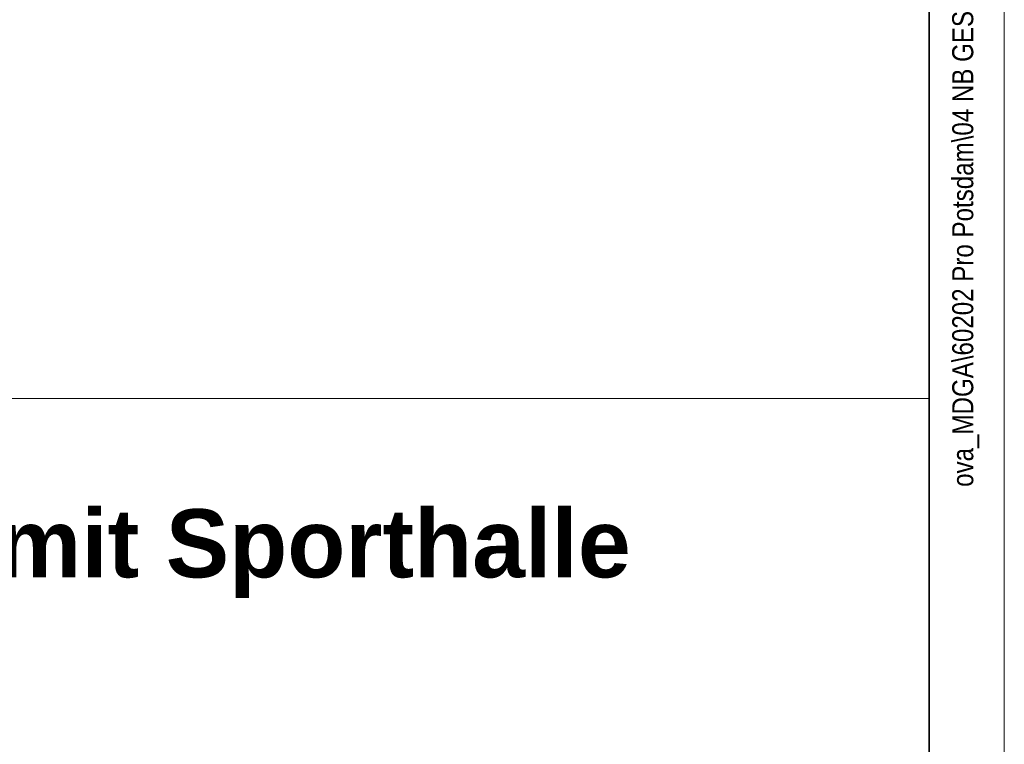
# Model space of a CAD drawing. Extents: x -720 to 300, y 62 to 1107.
# Tile 52 of 117: x 235 to 300, y 188 to 237. Entities that reach past the tile are written whole.
import ezdxf

# ---------------------------------------------------------------- set-up
doc = ezdxf.new("R2010")
doc.units = 0
for name, color, linetype, lineweight in [('iwb_Plankopf Linie', 7, 'Continuous', 13), ('iwb_Plankopf Rahmen', 7, 'Continuous', 35), ('iwb_Plankopf Text', 7, 'Continuous', 18)]:
    doc.layers.add(name, color=color, linetype=linetype, lineweight=lineweight)
doc.styles.add('Plankopf', font='arial.ttf')
doc.styles.get("Standard").update_dxf_attribs({"font": 'ARIALN.TTF'})

msp = doc.modelspace()

# ---------------------------------------------------------------- linework, layer by layer
at = {"layer": 'iwb_Plankopf Linie', "ltscale": 0.13}
for p, q in [((295.353, 67.433), (295.353, 359.433)), ((115.353, 211.433), (295.353, 211.433))]:
    msp.add_line(p, q, dxfattribs=at)
at = {"layer": 'iwb_Plankopf Rahmen', "ltscale": 0.35}
msp.add_line((295.353, 359.433), (295.353, 67.433), dxfattribs=at)
at = {"layer": 'iwb_Plankopf Rahmen', "color": 8, "lineweight": 13, "ltscale": 0.13, "true_color": 0x808080}
msp.add_lwpolyline([(300.353, 62.433), (-719.647, 62.433), (-719.647, 1107.433), (300.353, 1107.433), (300.353, 62.433)], close=True, dxfattribs=at)
at = {"layer": 'iwb_Plankopf Rahmen', "ltscale": 0.35}
msp.add_lwpolyline([(-699.653, 67.433), (-699.653, 1102.433), (295.353, 1102.433), (295.353, 67.433), (-599.647, 67.433), (-699.653, 67.433)], close=True, dxfattribs=at)

# ---------------------------------------------------------------- texts
at = {"layer": 'iwb_Plankopf Text', "ltscale": 0.18, "insert": (296.886, 74.512), "char_height": 1.4, "attachment_point": 1, "rotation": 90, "line_spacing_factor": 1.002}
msp.add_mtext('{\\fArial Narrow;\\\\srvnovamd01\\Nova_MD\\TGA\\60202 Pro Potsdam\\04 NB GES Krampnitz\\09 NOVA\\60202-04_AP_NB GES Krampnitz\\TGA\\Elektro\\Leerrohrplanung\\E_Leerrohr_1OG.n4m007KRA_ELT_5_LR_01_005_P_A}', dxfattribs=at)
at = {"layer": 'iwb_Plankopf Text', "ltscale": 0.18, "insert": (132.353, 204.058), "char_height": 4.53099, "width": 161.20254, "attachment_point": 1, "line_spacing_factor": 0.996218, "style": 'Plankopf'}
msp.add_mtext('\\fArial|b1|i0|c0|p34;Entwicklung einer Gesamtschule mit Sporthalle', dxfattribs=at)

doc.saveas('drawing.dxf')
